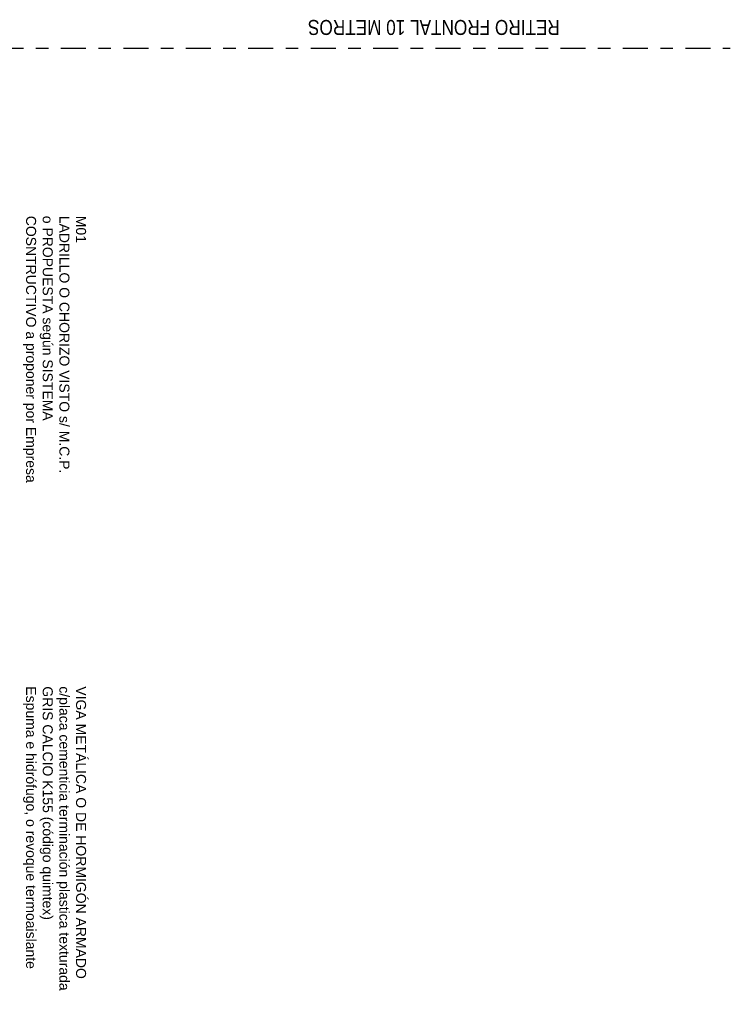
# Model space of a CAD drawing. Header units: millimetres. Extents: x 4617 to 4884, y 1258 to 1784.
# Tile 164 of 168: x 4664.01 to 4669.7, y 1587.14 to 1595.02. Entities that reach past the tile are written whole.
import ezdxf

# ---------------------------------------------------------------- set-up
doc = ezdxf.new("R2010")
doc.units = ezdxf.units.MM
doc.header["$LTSCALE"] = 0.4
doc.linetypes.add('DASHDOT', pattern=[1, 0.5, -0.25, 0, -0.25])
for name, color, linetype in [('00 AC - ABERTURAS ALUMINIO - HATCH', 254, 'Continuous'), ('00 AC - TEXTOS', 3, 'Continuous'), ('TXT', 3, 'Continuous')]:
    doc.layers.add(name, color=color, linetype=linetype)
doc.styles.add('arial', font='arial.ttf')

msp = doc.modelspace()

# ---------------------------------------------------------------- linework, layer by layer
at = {"layer": '00 AC - ABERTURAS ALUMINIO - HATCH', "linetype": 'DASHDOT'}
msp.add_lwpolyline([(4654.342, 1594.7873), (4669.7018, 1594.7873)], dxfattribs=at)

# ---------------------------------------------------------------- texts
at = {"layer": '00 AC - TEXTOS', "insert": (4664.0389, 1593.4464), "char_height": 0.08, "width": 2.465687, "attachment_point": 7, "rotation": 270, "style": 'arial'}
msp.add_mtext('M01 \\PLADRILLO O CHORIZO VISTO s/ M.C.P.\\Po PROPUESTA según SISTEMA COSNTRUCTIVO a proponer por Empresa', dxfattribs=at)
at = {"layer": '00 AC - TEXTOS', "insert": (4664.0389, 1589.6812), "char_height": 0.08, "attachment_point": 7, "rotation": 270, "style": 'arial'}
msp.add_mtext('VIGA METÁLICA O DE HORMIGÓN ARMADO\\Pc/placa cementicia terminación plastica texturada\\PGRIS CALCIO K155 (código quimtex)\\PEspuma e hidrófugo, o revoque termoaislante', dxfattribs=at)
at = {"layer": 'TXT', "insert": (4666.3201, 1594.8933, -5.5491), "char_height": 0.12, "width": 2.957279, "attachment_point": 3, "rotation": 180, "style": 'arial'}
msp.add_mtext('{\\fArial Narrow|b0|i0|c0|p34;RETIRO FRONTAL 10 METROS}', dxfattribs=at)

doc.saveas('drawing.dxf')
